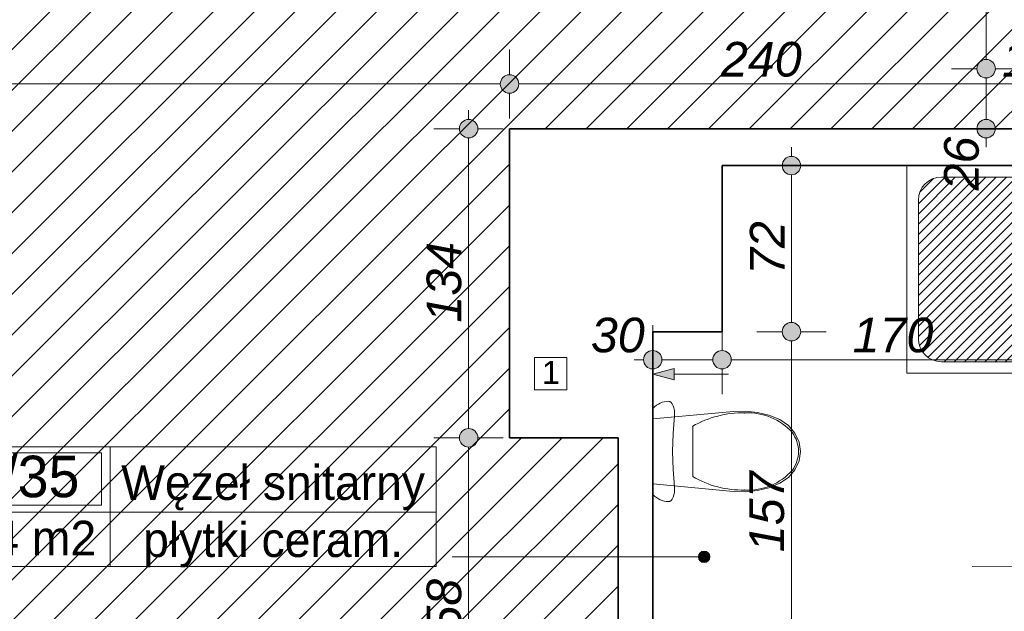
# Model space of a CAD drawing. Header units: millimetres. Extents: x -50073 to 84772, y -78870 to -35317.
# Tile 68 of 125: x 21674 to 25937, y -63963 to -61398. Entities that reach past the tile are written whole.
import ezdxf
from ezdxf.enums import TextEntityAlignment as Align

# ---------------------------------------------------------------- set-up
doc = ezdxf.new("R2010")
doc.units = ezdxf.units.MM
doc.header["$MEASUREMENT"] = 0
for name, color, linetype in [('_podkład', 7, 'Continuous'), ('Elementy modelu - Strefy', 7, 'Continuous'), ('Wymiarowanie - Ogólne', 7, 'Continuous')]:
    doc.layers.add(name, color=color, linetype=linetype)
for name, color, linetype, lineweight in [('_podkład_Nr_pióra__1', 7, 'Continuous', 0), ('Instalacje - Went_Klim_Nr_pióra__42', 150, 'Continuous', 13), ('Konstrukcja - Ściany zew_Nr_pióra__6', 7, 'Continuous', 35), ('Metryczki pomieszczeń ArchiCADa_Nr_pióra__1', 7, 'Continuous', 0), ('Wnetrze - Sanitariaty_Nr_pióra__22', 8, 'Continuous', 13), ('Wymiarowanie - Ogólne_Nr_pióra__82', 114, 'Continuous', 13)]:
    doc.layers.add(name, color=color, linetype=linetype, lineweight=lineweight)
doc.layers.add('Wnętrze - Umeblowanie_Nr_pióra__234', color=7, linetype='Continuous', lineweight=0, true_color=0x9f9f9f)
doc.styles.add('GENERATED_STYLE_1', font='txt')
doc.styles.add('GENERATED_STYLE_2', font='txt')
doc.styles.add('GENERATED_STYLE_3', font='txt')
doc.dimstyles.new('GENERATED_STYLE__1', dxfattribs={"dimtxt": 150, "dimasz": 152, "dimexe": 0.18, "dimexo": 0, "dimgap": 0.09, "dimtad": 1, "dimlfac": 0.1, "dimzin": 0, "dimdsep": 46, "dimtxsty": 'GENERATED_STYLE_3', "dimblk": 'ARROWHEAD_11', "dimblk1": 'ARROWHEAD_11', "dimblk2": 'ARROWHEAD_11', "dimcen": 0.09, "dimclrd": 114, "dimclre": 114, "dimclrt": 114, "dimazin": 0, "dimtfac": 1, "dimtdec": 4, "dimtmove": 0, "dimatfit": 3, "dimfxl": 1, "dimtolj": 1, "dimtzin": 0, "dimarcsym": 0})
doc.dimstyles.new('GENERATED_STYLE__2', dxfattribs={"dimtxt": 150, "dimasz": 152, "dimexe": 0.18, "dimexo": 0, "dimgap": 0.09, "dimtad": 1, "dimtih": 1, "dimtoh": 1, "dimlfac": 0.1, "dimzin": 0, "dimdsep": 46, "dimtxsty": 'GENERATED_STYLE_3', "dimblk": 'ARROWHEAD_11', "dimblk1": 'ARROWHEAD_11', "dimblk2": 'ARROWHEAD_11', "dimcen": 0.09, "dimclrd": 114, "dimclre": 114, "dimclrt": 114, "dimazin": 0, "dimtfac": 1, "dimtdec": 4, "dimtmove": 0, "dimatfit": 3, "dimfxl": 1, "dimtolj": 1, "dimtzin": 0, "dimarcsym": 0})

# ---------------------------------------------------------------- blocks, each defined once
blk = doc.blocks.new('Węzeł snitarny_1_35_36', base_point=(22065.4, -63533.1))
at = {"layer": 'Metryczki pomieszczeń ArchiCADa_Nr_pióra__1', "linetype": 'Continuous'}
for p, q in [((21331.3, -63250.2), (23476.6, -63250.2)), ((21331.3, -63768.8), (21331.3, -63250.2)), ((22065.4, -63250.2), (22065.4, -63768.8)), ((23476.6, -63250.2), (23476.6, -63768.8)), ((21368.1, -63276.1), (22028.7, -63276.1)), ((21368.1, -63502.4), (21368.1, -63276.1)), ((22028.7, -63276.1), (22028.7, -63502.4)), ((22028.7, -63502.4), (21368.1, -63502.4)), ((21331.3, -63533.1), (23476.6, -63533.1)), ((23476.6, -63768.8), (21331.3, -63768.8))]:
    blk.add_line(p, q, dxfattribs=at)
at = {"layer": 'Metryczki pomieszczeń ArchiCADa_Nr_pióra__1'}
for tag, height, style, p in [('ROOM_NUMBER', 180, 'GENERATED_STYLE_2', (21698.4, -63378.1)), ('ROOM_NAME', 150, 'GENERATED_STYLE_1', (22771, -63404.7)), ('floor_f', 150, 'GENERATED_STYLE_1', (22771, -63652.2)), ('ROOM_CALC_AREA', 150, 'GENERATED_STYLE_1', (21698.4, -63645.1))]:
    blk.add_attdef(tag, text='', height=height, dxfattribs=dict(at, style=style)).set_placement(p, align=Align.MIDDLE_CENTER)
blk = doc.blocks.new('*D276')
at = {"layer": 'Wymiarowanie - Ogólne_Nr_pióra__82', "linetype": 'Continuous'}
for points in [[(24454.6, -62872.1), (24451.6, -62856.8), (24442.9, -62843.8), (24429.9, -62835.1), (24414.6, -62832.1), (24399.3, -62835.1), (24386.3, -62843.8), (24377.6, -62856.8), (24374.6, -62872.1), (24377.6, -62887.4), (24386.3, -62900.4), (24399.3, -62909), (24414.6, -62912.1), (24429.9, -62909), (24442.9, -62900.4), (24451.6, -62887.4)], [(24754.6, -62872.1), (24751.6, -62856.8), (24742.9, -62843.8), (24729.9, -62835.1), (24714.6, -62832.1), (24699.3, -62835.1), (24686.3, -62843.8), (24677.6, -62856.8), (24674.6, -62872.1), (24677.6, -62887.4), (24686.3, -62900.4), (24699.3, -62909), (24714.6, -62912.1), (24729.9, -62909), (24742.9, -62900.4), (24751.6, -62887.4)]]:
    blk.add_hatch(color=256, dxfattribs=at).paths.add_polyline_path(points)
for p, q in [((24414.6, -62832.1), (24414.6, -62722.1)), ((24714.6, -62832.1), (24714.6, -62722.1)), ((24334.6, -62872.1), (24374.6, -62872.1)), ((24454.6, -62872.1), (24674.6, -62872.1)), ((24414.6, -63022.1), (24414.6, -62912.1)), ((24714.6, -63022.1), (24714.6, -62912.1))]:
    blk.add_line(p, q, dxfattribs=at)
for centre in [(24414.6, -62872.1), (24714.6, -62872.1)]:
    blk.add_circle(centre, 40, dxfattribs=at)
at = {"layer": 'Wymiarowanie - Ogólne_Nr_pióra__82', "insert": (24146.9, -62842.1), "char_height": 150, "attachment_point": 7, "style": 'GENERATED_STYLE_3'}
blk.add_mtext('\\A1;{\\fArial|b0|i1|c238|p38;30}', dxfattribs=at)
blk = doc.blocks.new('ARROWHEAD_11')
at = {"color": 0, "linetype": 'Continuous', "lineweight": 0}
blk.add_line((0, 0), (-1, 0), dxfattribs=at)
at = {"color": 0, "linetype": 'Continuous', "lineweight": 0, "const_width": 0.25, "flags": 128}
blk.add_lwpolyline([(-0.125, 0, 1), (0.125, 0, 1)], format="xyb", close=True, dxfattribs=at)
blk = doc.blocks.new('*D277')
at = {"layer": 'Wymiarowanie - Ogólne_Nr_pióra__82', "linetype": 'Continuous'}
for points in [[(24754.6, -62872.1), (24751.6, -62856.8), (24742.9, -62843.8), (24729.9, -62835.1), (24714.6, -62832.1), (24699.3, -62835.1), (24686.3, -62843.8), (24677.6, -62856.8), (24674.6, -62872.1), (24677.6, -62887.4), (24686.3, -62900.4), (24699.3, -62909), (24714.6, -62912.1), (24729.9, -62909), (24742.9, -62900.4), (24751.6, -62887.4)], [(26454.6, -62872.1), (26451.6, -62856.8), (26442.9, -62843.8), (26429.9, -62835.1), (26414.6, -62832.1), (26399.3, -62835.1), (26386.3, -62843.8), (26377.6, -62856.8), (26374.6, -62872.1), (26377.6, -62887.4), (26386.3, -62900.4), (26399.3, -62909), (26414.6, -62912.1), (26429.9, -62909), (26442.9, -62900.4), (26451.6, -62887.4)]]:
    blk.add_hatch(color=256, dxfattribs=at).paths.add_polyline_path(points)
for p, q in [((24714.6, -62832.1), (24714.6, -62722.1)), ((26414.6, -62832.1), (26414.6, -62722.1)), ((24754.6, -62872.1), (26374.6, -62872.1)), ((24714.6, -63022.1), (24714.6, -62912.1)), ((26414.6, -63022.1), (26414.6, -62912.1))]:
    blk.add_line(p, q, dxfattribs=at)
for centre in [(24714.6, -62872.1), (26414.6, -62872.1)]:
    blk.add_circle(centre, 40, dxfattribs=at)
at = {"layer": 'Wymiarowanie - Ogólne_Nr_pióra__82', "char_height": 150, "attachment_point": 7, "style": 'GENERATED_STYLE_3'}
for s, insert in [('\\A1;{\\fArial|b0|i1|c238|p38;170}', (25280, -62842.1)), ('\\A1;{\\fArial|b0|i1|c238|p38;15}', (26146.9, -62842.1))]:
    blk.add_mtext(s, dxfattribs=dict(at, insert=insert))
blk = doc.blocks.new('*D453')
at = {"layer": 'Wymiarowanie - Ogólne_Nr_pióra__82', "linetype": 'Continuous'}
for points in [[(25898.2, -61610.7), (25895.2, -61595.4), (25886.5, -61582.4), (25873.6, -61573.8), (25858.2, -61570.7), (25842.9, -61573.8), (25830, -61582.4), (25821.3, -61595.4), (25818.2, -61610.7), (25821.3, -61626), (25830, -61639), (25842.9, -61647.7), (25858.2, -61650.7), (25873.6, -61647.7), (25886.5, -61639), (25895.2, -61626)], [(25898.2, -61870.7), (25895.2, -61855.4), (25886.5, -61842.4), (25873.6, -61833.7), (25858.2, -61830.7), (25842.9, -61833.7), (25830, -61842.4), (25821.3, -61855.4), (25818.2, -61870.7), (25821.3, -61886), (25830, -61899), (25842.9, -61907.6), (25858.2, -61910.7), (25873.6, -61907.6), (25886.5, -61899), (25895.2, -61886)]]:
    blk.add_hatch(color=256, dxfattribs=at).paths.add_polyline_path(points)
for p, q in [((25818.2, -61610.7), (25708.2, -61610.7)), ((26008.2, -61610.7), (25898.2, -61610.7)), ((25858.2, -61830.7), (25858.2, -61650.7)), ((25818.2, -61870.7), (25708.2, -61870.7)), ((26008.2, -61870.7), (25898.2, -61870.7)), ((25858.2, -61950.7), (25858.2, -61910.7))]:
    blk.add_line(p, q, dxfattribs=at)
for centre in [(25858.2, -61610.7), (25858.2, -61870.7)]:
    blk.add_circle(centre, 40, dxfattribs=at)
at = {"layer": 'Wymiarowanie - Ogólne_Nr_pióra__82', "insert": (25828.2, -62138.3), "char_height": 150, "attachment_point": 7, "rotation": 90, "style": 'GENERATED_STYLE_3'}
blk.add_mtext('\\A1;{\\fArial|b0|i1|c238|p38;26}', dxfattribs=at)
blk = doc.blocks.new('*D454')
at = {"layer": 'Wymiarowanie - Ogólne_Nr_pióra__82', "linetype": 'Continuous'}
for points in [[(25898.2, -59320.7), (25895.2, -59305.4), (25886.5, -59292.4), (25873.6, -59283.8), (25858.2, -59280.7), (25842.9, -59283.8), (25830, -59292.4), (25821.3, -59305.4), (25818.2, -59320.7), (25821.3, -59336), (25830, -59349), (25842.9, -59357.7), (25858.2, -59360.7), (25873.6, -59357.7), (25886.5, -59349), (25895.2, -59336)], [(25898.2, -61610.7), (25895.2, -61595.4), (25886.5, -61582.4), (25873.6, -61573.8), (25858.2, -61570.7), (25842.9, -61573.8), (25830, -61582.4), (25821.3, -61595.4), (25818.2, -61610.7), (25821.3, -61626), (25830, -61639), (25842.9, -61647.7), (25858.2, -61650.7), (25873.6, -61647.7), (25886.5, -61639), (25895.2, -61626)]]:
    blk.add_hatch(color=256, dxfattribs=at).paths.add_polyline_path(points)
for p, q in [((25818.2, -59320.7), (25708.2, -59320.7)), ((26008.2, -59320.7), (25898.2, -59320.7)), ((25858.2, -61570.7), (25858.2, -59360.7)), ((25818.2, -61610.7), (25708.2, -61610.7)), ((26008.2, -61610.7), (25898.2, -61610.7))]:
    blk.add_line(p, q, dxfattribs=at)
for centre in [(25858.2, -59320.7), (25858.2, -61610.7)]:
    blk.add_circle(centre, 40, dxfattribs=at)
at = {"layer": 'Wymiarowanie - Ogólne_Nr_pióra__82', "insert": (25828.2, -60636.5), "char_height": 150, "attachment_point": 7, "rotation": 90, "style": 'GENERATED_STYLE_3'}
blk.add_mtext('\\A1;{\\fArial|b0|i1|c238|p38;229}', dxfattribs=at)
blk = doc.blocks.new('*D531')
at = {"layer": 'Wymiarowanie - Ogólne_Nr_pióra__82', "linetype": 'Continuous'}
for points in [[(17554.6, -61676.9), (17551.6, -61661.6), (17542.9, -61648.7), (17529.9, -61640), (17514.6, -61636.9), (17499.3, -61640), (17486.3, -61648.7), (17477.6, -61661.6), (17474.6, -61676.9), (17477.6, -61692.2), (17486.3, -61705.2), (17499.3, -61713.9), (17514.6, -61716.9), (17529.9, -61713.9), (17542.9, -61705.2), (17551.6, -61692.2)], [(23834.6, -61676.9), (23831.6, -61661.6), (23822.9, -61648.7), (23809.9, -61640), (23794.6, -61636.9), (23779.3, -61640), (23766.3, -61648.7), (23757.6, -61661.6), (23754.6, -61676.9), (23757.6, -61692.2), (23766.3, -61705.2), (23779.3, -61713.9), (23794.6, -61716.9), (23809.9, -61713.9), (23822.9, -61705.2), (23831.6, -61692.2)]]:
    blk.add_hatch(color=256, dxfattribs=at).paths.add_polyline_path(points)
for p, q in [((17514.6, -61636.9), (17514.6, -61526.9)), ((23794.6, -61636.9), (23794.6, -61526.9)), ((17554.6, -61676.9), (23754.6, -61676.9)), ((17514.6, -61826.9), (17514.6, -61716.9)), ((23794.6, -61826.9), (23794.6, -61716.9))]:
    blk.add_line(p, q, dxfattribs=at)
for centre in [(17514.6, -61676.9), (23794.6, -61676.9)]:
    blk.add_circle(centre, 40, dxfattribs=at)
at = {"layer": 'Wymiarowanie - Ogólne_Nr_pióra__82', "insert": (20483.9, -61646.9), "char_height": 150, "attachment_point": 7, "style": 'GENERATED_STYLE_3'}
blk.add_mtext('\\A1;{\\fArial|b0|i1|c238|p38;628}', dxfattribs=at)
blk = doc.blocks.new('*D532')
at = {"layer": 'Wymiarowanie - Ogólne_Nr_pióra__82', "linetype": 'Continuous'}
for points in [[(23834.6, -61676.9), (23831.6, -61661.6), (23822.9, -61648.7), (23809.9, -61640), (23794.6, -61636.9), (23779.3, -61640), (23766.3, -61648.7), (23757.6, -61661.6), (23754.6, -61676.9), (23757.6, -61692.2), (23766.3, -61705.2), (23779.3, -61713.9), (23794.6, -61716.9), (23809.9, -61713.9), (23822.9, -61705.2), (23831.6, -61692.2)], [(26234.6, -61676.9), (26231.6, -61661.6), (26222.9, -61648.7), (26209.9, -61640), (26194.6, -61636.9), (26179.3, -61640), (26166.3, -61648.7), (26157.6, -61661.6), (26154.6, -61676.9), (26157.6, -61692.2), (26166.3, -61705.2), (26179.3, -61713.9), (26194.6, -61716.9), (26209.9, -61713.9), (26222.9, -61705.2), (26231.6, -61692.2)]]:
    blk.add_hatch(color=256, dxfattribs=at).paths.add_polyline_path(points)
for p, q in [((23794.6, -61636.9), (23794.6, -61526.9)), ((26194.6, -61636.9), (26194.6, -61526.9)), ((23834.6, -61676.9), (26154.6, -61676.9)), ((23794.6, -61826.9), (23794.6, -61716.9)), ((26194.6, -61826.9), (26194.6, -61716.9))]:
    blk.add_line(p, q, dxfattribs=at)
for centre in [(23794.6, -61676.9), (26194.6, -61676.9)]:
    blk.add_circle(centre, 40, dxfattribs=at)
at = {"layer": 'Wymiarowanie - Ogólne_Nr_pióra__82', "char_height": 150, "attachment_point": 7, "style": 'GENERATED_STYLE_3'}
for s, insert in [('\\A1;{\\fArial|b0|i1|c238|p38;240}', (24710, -61646.9)), ('\\A1;{\\fArial|b0|i1|c238|p38;13}', (25926.9, -61646.9))]:
    blk.add_mtext(s, dxfattribs=dict(at, insert=insert))
blk = doc.blocks.new('*D708')
at = {"layer": 'Wymiarowanie - Ogólne_Nr_pióra__82', "linetype": 'Continuous'}
for points in [[(23657.6, -63210.7), (23654.6, -63195.4), (23645.9, -63182.4), (23632.9, -63173.7), (23617.6, -63170.7), (23602.3, -63173.7), (23589.3, -63182.4), (23580.7, -63195.4), (23577.6, -63210.7), (23580.7, -63226), (23589.3, -63239), (23602.3, -63247.6), (23617.6, -63250.7), (23632.9, -63247.6), (23645.9, -63239), (23654.6, -63226)], [(23657.6, -64790.7), (23654.6, -64775.4), (23645.9, -64762.4), (23632.9, -64753.7), (23617.6, -64750.7), (23602.3, -64753.7), (23589.3, -64762.4), (23580.7, -64775.4), (23577.6, -64790.7), (23580.7, -64806), (23589.3, -64819), (23602.3, -64827.6), (23617.6, -64830.7), (23632.9, -64827.6), (23645.9, -64819), (23654.6, -64806)]]:
    blk.add_hatch(color=256, dxfattribs=at).paths.add_polyline_path(points)
for p, q in [((23577.6, -63210.7), (23467.6, -63210.7)), ((23767.6, -63210.7), (23657.6, -63210.7)), ((23617.6, -64750.7), (23617.6, -63250.7)), ((23577.6, -64790.7), (23467.6, -64790.7)), ((23767.6, -64790.7), (23657.6, -64790.7))]:
    blk.add_line(p, q, dxfattribs=at)
for centre in [(23617.6, -63210.7), (23617.6, -64790.7)]:
    blk.add_circle(centre, 40, dxfattribs=at)
at = {"layer": 'Wymiarowanie - Ogólne_Nr_pióra__82', "insert": (23587.6, -64171.4), "char_height": 150, "attachment_point": 7, "rotation": 90, "style": 'GENERATED_STYLE_3'}
blk.add_mtext('\\A1;{\\fArial|b0|i1|c238|p38;158}', dxfattribs=at)
blk = doc.blocks.new('*D709')
at = {"layer": 'Wymiarowanie - Ogólne_Nr_pióra__82', "linetype": 'Continuous'}
for points in [[(23657.6, -61870.7), (23654.6, -61855.4), (23645.9, -61842.4), (23632.9, -61833.7), (23617.6, -61830.7), (23602.3, -61833.7), (23589.3, -61842.4), (23580.7, -61855.4), (23577.6, -61870.7), (23580.7, -61886), (23589.3, -61899), (23602.3, -61907.6), (23617.6, -61910.7), (23632.9, -61907.6), (23645.9, -61899), (23654.6, -61886)], [(23657.6, -63210.7), (23654.6, -63195.4), (23645.9, -63182.4), (23632.9, -63173.7), (23617.6, -63170.7), (23602.3, -63173.7), (23589.3, -63182.4), (23580.7, -63195.4), (23577.6, -63210.7), (23580.7, -63226), (23589.3, -63239), (23602.3, -63247.6), (23617.6, -63250.7), (23632.9, -63247.6), (23645.9, -63239), (23654.6, -63226)]]:
    blk.add_hatch(color=256, dxfattribs=at).paths.add_polyline_path(points)
for p, q in [((23617.6, -61830.7), (23617.6, -61790.7)), ((23577.6, -61870.7), (23467.6, -61870.7)), ((23767.6, -61870.7), (23657.6, -61870.7)), ((23617.6, -63170.7), (23617.6, -61910.7)), ((23577.6, -63210.7), (23467.6, -63210.7)), ((23767.6, -63210.7), (23657.6, -63210.7))]:
    blk.add_line(p, q, dxfattribs=at)
for centre in [(23617.6, -61870.7), (23617.6, -63210.7)]:
    blk.add_circle(centre, 40, dxfattribs=at)
at = {"layer": 'Wymiarowanie - Ogólne_Nr_pióra__82', "insert": (23587.6, -62711.4), "char_height": 150, "attachment_point": 7, "rotation": 90, "style": 'GENERATED_STYLE_3'}
blk.add_mtext('\\A1;{\\fArial|b0|i1|c238|p38;134}', dxfattribs=at)
blk = doc.blocks.new('*D727')
at = {"layer": 'Wymiarowanie - Ogólne_Nr_pióra__82', "linetype": 'Continuous'}
for points in [[(25055.3, -62750.7), (25052.2, -62735.4), (25043.6, -62722.4), (25030.6, -62713.7), (25015.3, -62710.7), (25000, -62713.7), (24987, -62722.4), (24978.3, -62735.4), (24975.3, -62750.7), (24978.3, -62766), (24987, -62779), (25000, -62787.6), (25015.3, -62790.7), (25030.6, -62787.6), (25043.6, -62779), (25052.2, -62766)], [(25055.3, -64320.7), (25052.2, -64305.4), (25043.6, -64292.4), (25030.6, -64283.7), (25015.3, -64280.7), (25000, -64283.7), (24987, -64292.4), (24978.3, -64305.4), (24975.3, -64320.7), (24978.3, -64336), (24987, -64349), (25000, -64357.6), (25015.3, -64360.7), (25030.6, -64357.6), (25043.6, -64349), (25052.2, -64336)]]:
    blk.add_hatch(color=256, dxfattribs=at).paths.add_polyline_path(points)
for p, q in [((24975.3, -62750.7), (24865.3, -62750.7)), ((25165.3, -62750.7), (25055.3, -62750.7)), ((25015.3, -64280.7), (25015.3, -62790.7)), ((24975.3, -64320.7), (24865.3, -64320.7)), ((25165.3, -64320.7), (25055.3, -64320.7))]:
    blk.add_line(p, q, dxfattribs=at)
for centre in [(25015.3, -62750.7), (25015.3, -64320.7)]:
    blk.add_circle(centre, 40, dxfattribs=at)
at = {"layer": 'Wymiarowanie - Ogólne_Nr_pióra__82', "insert": (24985.3, -63706.4), "char_height": 150, "attachment_point": 7, "rotation": 90, "style": 'GENERATED_STYLE_3'}
blk.add_mtext('\\A1;{\\fArial|b0|i1|c238|p38;157}', dxfattribs=at)
blk = doc.blocks.new('*D728')
at = {"layer": 'Wymiarowanie - Ogólne_Nr_pióra__82', "linetype": 'Continuous'}
for points in [[(25055.3, -62030.7), (25052.2, -62015.4), (25043.6, -62002.4), (25030.6, -61993.7), (25015.3, -61990.7), (25000, -61993.7), (24987, -62002.4), (24978.3, -62015.4), (24975.3, -62030.7), (24978.3, -62046), (24987, -62059), (25000, -62067.6), (25015.3, -62070.7), (25030.6, -62067.6), (25043.6, -62059), (25052.2, -62046)], [(25055.3, -62750.7), (25052.2, -62735.4), (25043.6, -62722.4), (25030.6, -62713.7), (25015.3, -62710.7), (25000, -62713.7), (24987, -62722.4), (24978.3, -62735.4), (24975.3, -62750.7), (24978.3, -62766), (24987, -62779), (25000, -62787.6), (25015.3, -62790.7), (25030.6, -62787.6), (25043.6, -62779), (25052.2, -62766)]]:
    blk.add_hatch(color=256, dxfattribs=at).paths.add_polyline_path(points)
for p, q in [((25015.3, -61990.7), (25015.3, -61950.7)), ((24975.3, -62030.7), (24865.3, -62030.7)), ((25165.3, -62030.7), (25055.3, -62030.7)), ((25015.3, -62710.7), (25015.3, -62070.7)), ((24975.3, -62750.7), (24865.3, -62750.7)), ((25165.3, -62750.7), (25055.3, -62750.7))]:
    blk.add_line(p, q, dxfattribs=at)
for centre in [(25015.3, -62030.7), (25015.3, -62750.7)]:
    blk.add_circle(centre, 40, dxfattribs=at)
at = {"layer": 'Wymiarowanie - Ogólne_Nr_pióra__82', "insert": (24985.3, -62504.5), "char_height": 150, "attachment_point": 7, "rotation": 90, "style": 'GENERATED_STYLE_3'}
blk.add_mtext('\\A1;{\\fArial|b0|i1|c238|p38;72}', dxfattribs=at)

msp = doc.modelspace()

# ---------------------------------------------------------------- hatches: boundary and pattern name
h = msp.add_hatch()
h.set_pattern_fill('ANSI31', color=6, scale=1000)
h.set_pattern_definition([(45, (-50072.86, -74020.64), (-88.38835, 88.38835), [])])
h.paths.add_polyline_path([(2644.596, -62100.641), (7974.596, -62100.641), (7974.596, -64220.641), (9744.596, -64270.641), (21114.596, -64270.641), (21114.596, -74020.641), (27274.596, -74020.641), (27274.596, -71940.641), (25294.596, -71940.641), (24264.596, -71000.641), (24264.596, -63210.678), (23794.596, -63210.678), (23794.596, -61870.678), (26194.596, -61870.678), (26194.596, -56680.641), (24594.623, -56680.641), (24594.623, -58720.641), (22604.596, -58720.641), (22604.596, -56680.641), (19225.623, -56680.641), (19225.623, -58710.678), (17495.623, -58710.678), (11774.623, -58710.678), (11774.623, -56680.641), (8425.623, -56655.641), (8425.623, -58710.678), (4584.623, -58710.678), (4584.623, -56660.641), (2644.596, -56660.641)])
h.paths.add_polyline_path([(15447.036, -61501.268), (13419.007, -61501.268), (13419.007, -61271.05), (15447.036, -61271.05)], flags=24)
h = msp.add_hatch()
h.set_pattern_fill('ANSI31', color=5, scale=250)
h.set_pattern_definition([(45, (5604.596, -69870.678), (-22.097087, 22.097087), [])])
h.paths.add_polyline_path([(25564.596, -62180.678, -0.41421356), (25664.596, -62080.678), (26264.596, -62080.678, -0.41421356), (26364.596, -62180.678), (26364.596, -62780.678, -0.41421356), (26264.596, -62880.678), (25664.596, -62880.678, -0.41421356), (25564.596, -62780.678)])
h.paths.add_polyline_path([(26214.596, -62205.678, 1), (26264.596, -62205.678, 1)], flags=16)
h.paths.add_polyline_path([(27054.596, -56830.641, -0.41421356), (27154.596, -56730.641), (27754.596, -56730.641, -0.41421356), (27854.596, -56830.641), (27854.596, -57430.641, -0.41421356), (27754.596, -57530.641), (27154.596, -57530.641, -0.41421356), (27054.596, -57430.641)])
h.paths.add_polyline_path([(27704.596, -56855.641, 1), (27754.596, -56855.641, 1)], flags=16)
h.paths.add_polyline_path([(23594.623, -57810.641, -0.41421356), (23694.623, -57710.641), (24294.623, -57710.641, -0.41421356), (24394.623, -57810.641), (24394.623, -58410.641, -0.41421356), (24294.623, -58510.641), (23694.623, -58510.641, -0.41421356), (23594.623, -58410.641)])
h.paths.add_polyline_path([(24244.623, -58385.641, 1), (24294.623, -58385.641, 1)], flags=16)
h.paths.add_polyline_path([(17350.623, -58410.678), (17350.623, -57810.678, -0.41421356), (17450.623, -57710.678), (18050.623, -57710.678, -0.41421356), (18150.623, -57810.678), (18150.623, -58410.678, -0.41421356), (18050.623, -58510.678), (17610.673, -58510.678), (17610.673, -58302.351, 2.41421356), (17585.673, -58277.351, 0.41421356), (17610.673, -58302.351), (17610.673, -58510.678), (17450.623, -58510.678, -0.41421356)])
h.paths.add_polyline_path([(17450.623, -58385.678, 1), (17500.623, -58385.678, 1)], flags=16)
h.paths.add_polyline_path([(13845.623, -57820.678), (13845.623, -58420.678, 0.40815319), (13943.549, -58520.656), (13943.549, -58395.678), (13943.549, -58257.419, -2.41421356), (13968.549, -58232.419, -0.41421356), (13943.549, -58257.419), (13943.549, -58395.678), (13943.549, -58520.656, 0.00518396), (13945.623, -58520.678), (14545.623, -58520.678, 0.41421356), (14645.623, -58420.678), (14645.623, -57820.678, 0.41421356), (14545.623, -57720.678), (13945.623, -57720.678, 0.41421356)])
h.paths.add_polyline_path([(13945.623, -58395.678, 1), (13995.623, -58395.678, 1)], flags=16)
h.paths.add_polyline_path([(12785.623, -58400.678), (12785.623, -57800.678, -0.41421356), (12885.623, -57700.678), (13485.623, -57700.678, -0.41421356), (13585.623, -57800.678), (13585.623, -58400.678, -0.41421356), (13485.623, -58500.678), (13251.864, -58500.678), (13251.864, -58279.885, 2.41421356), (13226.864, -58254.885, 0.41421356), (13251.864, -58279.885), (13251.864, -58500.678), (12885.623, -58500.678, -0.41421356)])
h.paths.add_polyline_path([(13435.623, -58375.678, 1), (13485.623, -58375.678, 1)], flags=16)
h.paths.add_polyline_path([(6669.596, -58410.678), (6669.596, -57810.678, -0.41421356), (6769.596, -57710.678), (7369.596, -57710.678, -0.41421356), (7469.596, -57810.678), (7469.596, -58410.678, -0.41421356), (7369.596, -58510.678), (6769.596, -58510.678, -0.08881129), (6734.902, -58504.466), (6734.902, -58234.953, 2.41421356), (6709.902, -58209.953, 0.41421356), (6734.902, -58234.953), (6734.902, -58504.466, -0.31385648)])
h.paths.add_polyline_path([(6769.596, -58385.678, 1), (6819.596, -58385.678, 1)], flags=16)
h.paths.add_polyline_path([(24464.596, -69770.678), (24464.596, -69170.678, -0.41421356), (24564.596, -69070.678), (25164.596, -69070.678, -0.41421356), (25264.596, -69170.678), (25264.596, -69770.678, -0.41421356), (25164.596, -69870.678), (24564.596, -69870.678, -0.24955295), (24481.645, -69826.527), (24641.759, -69826.527, 2.41421356), (24666.759, -69801.527, 0.41421356), (24641.759, -69826.527), (24481.645, -69826.527, -0.14923451)])
h.paths.add_polyline_path([(24564.596, -69195.678, 1), (24614.596, -69195.678, 1)], flags=16)
h.paths.add_polyline_path([(5604.596, -57820.678), (5604.596, -58420.678, 0.41421356), (5704.596, -58520.678), (6031.963, -58520.678), (6031.963, -58302.351, -2.41421356), (6056.963, -58277.351, -0.41421356), (6031.963, -58302.351), (6031.963, -58520.678), (6304.596, -58520.678, 0.41421356), (6404.596, -58420.678), (6404.596, -57820.678, 0.41421356), (6304.596, -57720.678), (5704.596, -57720.678, 0.41421356)])
h.paths.add_polyline_path([(6254.596, -58395.678, 1), (6304.596, -58395.678, 1)], flags=16)
h.paths.add_polyline_path([(23871.254, -57979.071), (23871.254, -58256.97), (23643.082, -58256.97), (23643.082, -57979.071)], flags=24)
h.paths.add_polyline_path([(7095.024, -57966.098), (7095.024, -58262.005), (6866.852, -58262.005), (6866.852, -57966.098)], flags=24)
h.paths.add_polyline_path([(25506.814, -69309.87), (25092.524, -69309.87), (25092.524, -69081.699), (25506.814, -69081.699)], flags=9)
h.paths.add_polyline_path([(25638.09, -62879.269), (25242.524, -62879.269), (25242.524, -62651.097), (25638.09, -62651.097)], flags=9)
h.paths.add_polyline_path([(25022.483, -69783.476), (25022.483, -70179.043), (24794.311, -70179.043), (24794.311, -69783.476)], flags=9)
h.paths.add_polyline_path([(27301.714, -56946.363), (26906.353, -56946.363), (26906.353, -56718.089), (27301.714, -56718.089)], flags=9)
h.paths.add_polyline_path([(13266.179, -57954.077), (13266.179, -58249.984), (13038.007, -58249.984), (13038.007, -57954.077)], flags=9)
h.paths.add_polyline_path([(25865.437, -61877.575), (25865.437, -62175.836), (25637.265, -62175.836), (25637.265, -61877.575)], flags=9)
h.paths.add_polyline_path([(14702.816, -57987.839), (14702.816, -58282.007), (14474.541, -58282.007), (14474.541, -57987.839)], flags=9)
h.paths.add_polyline_path([(26389.895, -62879.269), (26109.438, -62879.269), (26109.438, -62651.097), (26389.895, -62651.097)], flags=9)
h.paths.add_polyline_path([(27448.011, -56706.263), (27448.011, -56985.799), (27219.839, -56985.799), (27219.839, -56706.263)], flags=9)
h.paths.add_polyline_path([(5614.922, -58005.357), (5614.922, -58283.257), (5386.75, -58283.257), (5386.75, -58005.357)], flags=9)
at = {"layer": '_podkład', "linetype": 'Continuous', "lineweight": 0, "true_color": 0x000000}
msp.add_hatch(color=18, dxfattribs=at).paths.add_polyline_path([(24662.087, -63726.626), (24660.184, -63717.058), (24654.764, -63708.948), (24646.654, -63703.529), (24637.087, -63701.626), (24627.519, -63703.529), (24619.409, -63708.948), (24613.99, -63717.058), (24612.087, -63726.626), (24613.99, -63736.193), (24619.409, -63744.303), (24627.519, -63749.723), (24637.087, -63751.626), (24646.654, -63749.723), (24654.764, -63744.303), (24660.184, -63736.193)])
at = {"layer": 'Instalacje - Went_Klim_Nr_pióra__42', "linetype": 'Continuous'}
msp.add_hatch(color=256, dxfattribs=at).paths.add_polyline_path([(24414.596, -62934.94), (24507.898, -62959.94), (24507.898, -62909.94)])

# ---------------------------------------------------------------- linework, layer by layer
at = {"color": 6}
msp.add_lwpolyline([(19225.623, -56680.641), (22604.596, -56680.641), (22604.596, -58720.641), (24594.623, -58720.641), (24594.623, -56680.641), (26194.596, -56680.641), (26194.596, -61870.678), (23794.596, -61870.678), (23794.596, -63210.678), (24264.596, -63210.678), (24264.596, -71000.641), (25294.596, -71940.641), (27274.596, -71940.641), (27274.596, -74020.641), (21114.596, -74020.641)], dxfattribs=at)
msp.add_lwpolyline([(19225.623, -56680.641), (22604.596, -56680.641), (22604.596, -58720.641), (24594.623, -58720.641), (24594.623, -56680.641), (26194.596, -56680.641), (26194.596, -61870.678), (23794.596, -61870.678), (23794.596, -63210.678), (24264.596, -63210.678), (24264.596, -71000.641), (25294.596, -71940.641), (27274.596, -71940.641), (27274.596, -74020.641), (21114.596, -74020.641)], dxfattribs=at)
at = {"layer": '_podkład_Nr_pióra__1', "linetype": 'Continuous'}
msp.add_line((23546.504, -63726.626), (24612.087, -63726.626), dxfattribs=at)
msp.add_circle((24637.087, -63726.626), 25, dxfattribs=at)
at = {"layer": 'Instalacje - Went_Klim_Nr_pióra__42', "linetype": 'Continuous'}
for p, q in [((23903.016, -62862.978), (23903.016, -63002.978)), ((24043.016, -62862.978), (23903.016, -62862.978)), ((24043.016, -63002.978), (24043.016, -62862.978)), ((24414.596, -62934.94), (24507.898, -62909.94)), ((24507.898, -62909.94), (24507.898, -62959.94)), ((24414.596, -62934.94), (24507.898, -62959.94)), ((24742.289, -62934.94), (24507.898, -62934.94)), ((23903.016, -63002.978), (24043.016, -63002.978)), ((25797.985, -63768.733), (26032.365, -63766.413))]:
    msp.add_line(p, q, dxfattribs=at)
at = {"layer": 'Konstrukcja - Ściany zew_Nr_pióra__6', "linetype": 'Continuous', "flags": 128}
for points in [[(26194.596, -61870.678), (23794.596, -61870.678)], [(23794.596, -61870.678), (23794.596, -62030.678)], [(23794.596, -62030.678), (23794.596, -62750.678)], [(24714.596, -62030.678), (26414.596, -62030.678)], [(24714.596, -62750.678), (24714.596, -62030.678)], [(23794.596, -62750.678), (23794.596, -63210.678)], [(24414.596, -63210.678), (24414.596, -62750.678)], [(24414.596, -62750.678), (24714.596, -62750.678)], [(23794.596, -63210.678), (24264.596, -63210.678)], [(24264.596, -63210.678), (24264.596, -64790.678)], [(24414.596, -64320.678), (24414.596, -63210.678)]]:
    msp.add_lwpolyline(points, dxfattribs=at)
at = {"layer": 'Wnetrze - Sanitariaty_Nr_pióra__22', "linetype": 'Continuous'}
for p, q in [((24422.509, -63075.966), (24414.596, -63083.067)), ((24414.596, -63083.067), (24414.596, -63456.604)), ((24430.626, -63069.762), (24422.509, -63075.966)), ((24438.92, -63064.475), (24430.626, -63069.762)), ((24447.362, -63060.125), (24438.92, -63064.475)), ((24455.924, -63056.726), (24447.362, -63060.125)), ((24464.575, -63054.289), (24455.924, -63056.726)), ((24473.287, -63052.824), (24464.575, -63054.289)), ((24482.029, -63052.335), (24473.287, -63052.824)), ((24488.083, -63053.618), (24482.029, -63052.335)), ((24493.841, -63057.403), (24488.083, -63053.618)), ((24499.023, -63063.506), (24493.841, -63057.403)), ((24503.375, -63071.628), (24499.023, -63063.506)), ((24506.685, -63081.373), (24503.375, -63071.628)), ((24508.791, -63092.266), (24506.685, -63081.373)), ((24509.591, -63103.774), (24508.791, -63092.266)), ((24764.979, -63096.487), (24414.596, -63128.861)), ((24414.596, -63128.861), (24414.596, -63410.81)), ((24505.486, -63153.62), (24509.045, -63115.336)), ((24509.045, -63115.336), (24509.591, -63103.774)), ((24816.676, -63094.924), (24764.979, -63096.487)), ((24868.022, -63100.412), (24816.676, -63094.924)), ((24917.768, -63112.817), (24868.022, -63100.412)), ((24964.707, -63131.838), (24917.768, -63112.817)), ((25001.902, -63157.436), (24964.707, -63131.838)), ((24502.937, -63192.196), (24505.486, -63153.62)), ((24587.64, -63160.894), (24587.64, -63269.836)), ((25030.42, -63190.478), (25001.902, -63157.436)), ((24501.405, -63230.967), (24502.937, -63192.196)), ((25019.147, -63188.76), (25019.146, -63188.759)), ((25048.38, -63228.787), (25030.42, -63190.478)), ((24500.894, -63269.836), (24501.405, -63230.967)), ((25054.597, -63269.836), (25048.38, -63228.787)), ((24501.405, -63308.704), (24500.894, -63269.836)), ((24587.64, -63269.836), (24587.64, -63378.777)), ((25045.957, -63269.835), (25045.957, -63269.836)), ((25048.38, -63310.884), (25054.597, -63269.836)), ((24502.937, -63347.475), (24501.405, -63308.704)), ((24505.486, -63386.051), (24502.937, -63347.475)), ((25030.42, -63349.193), (25048.38, -63310.884)), ((24509.045, -63424.335), (24505.486, -63386.051)), ((24964.707, -63407.833), (25001.902, -63382.235)), ((25001.902, -63382.235), (25030.42, -63349.193)), ((24414.596, -63410.81), (24764.979, -63443.184)), ((24509.591, -63435.897), (24509.045, -63424.335)), ((24868.022, -63439.259), (24917.768, -63426.854)), ((24917.768, -63426.854), (24964.707, -63407.833)), ((24414.596, -63456.604), (24422.509, -63463.705)), ((24422.509, -63463.705), (24430.626, -63469.909)), ((24430.626, -63469.909), (24438.92, -63475.196)), ((24438.92, -63475.196), (24447.362, -63479.546)), ((24493.841, -63482.268), (24499.023, -63476.165)), ((24499.023, -63476.165), (24503.375, -63468.043)), ((24503.375, -63468.043), (24506.685, -63458.298)), ((24506.685, -63458.298), (24508.791, -63447.405)), ((24508.791, -63447.405), (24509.591, -63435.897)), ((24764.979, -63443.184), (24816.676, -63444.747)), ((24816.676, -63444.747), (24868.022, -63439.259)), ((24447.362, -63479.546), (24455.924, -63482.945)), ((24455.924, -63482.945), (24464.575, -63485.382)), ((24464.575, -63485.382), (24473.287, -63486.847)), ((24473.287, -63486.847), (24482.029, -63487.336)), ((24482.029, -63487.336), (24488.083, -63486.053)), ((24488.083, -63486.053), (24493.841, -63482.268))]:
    msp.add_line(p, q, dxfattribs=at)
for centre, radius, start, end in [((24802.533, -63527.931), 425.383, 88.646069, 120.348234), ((24826.9, -63359.296), 256.976, 41.575502, 93.195152), ((24907.355, -63270.647), 138.562, 0.335594, 36.222811), ((24907.352, -63269.023), 138.565, 323.777196, 359.664414), ((24802.533, -63011.74), 425.383, 239.651766, 271.353931), ((24826.9, -63180.375), 256.976, 266.804848, 318.424498)]:
    msp.add_arc(centre, radius, start, end, dxfattribs=at)
for p in [(24812.581, -63102.799), (24587.64, -63160.894), (25019.146, -63350.912), (24812.581, -63436.872)]:
    msp.add_point(p, dxfattribs=at)
at = {"layer": 'Wnętrze - Umeblowanie_Nr_pióra__234', "linetype": 'Continuous'}
for p, q in [((25514.596, -62030.678), (25514.596, -62930.678)), ((26414.596, -62030.678), (25514.596, -62030.678)), ((26264.596, -62080.678), (25664.596, -62080.678)), ((25564.596, -62180.678), (25564.596, -62780.678)), ((25664.596, -62880.678), (26264.596, -62880.678)), ((25514.596, -62930.678), (26414.596, -62930.678))]:
    msp.add_line(p, q, dxfattribs=at)
for centre, start, end in [((25664.596, -62180.678), 90, 180), ((25664.596, -62780.678), 180, 270)]:
    msp.add_arc(centre, 100, start, end, dxfattribs=at)

# ---------------------------------------------------------------- block references
at = {"layer": 'Elementy modelu - Strefy', "linetype": 'Continuous'}
ref = msp.add_blockref('Węzeł snitarny_1_35_36', (22065.39, -63533.077), dxfattribs=at)
ref.add_attrib('ROOM_NAME', 'Węzeł snitarny', dxfattribs={"layer": 'Metryczki pomieszczeń ArchiCADa_Nr_pióra__1', "color": 7, "height": 150, "style": 'GENERATED_STYLE_1'}).set_placement((22770.993, -63404.674), align=Align.MIDDLE_CENTER)
ref.add_attrib('ROOM_NUMBER', '1/35', dxfattribs={"layer": 'Metryczki pomieszczeń ArchiCADa_Nr_pióra__1', "color": 7, "height": 180, "style": 'GENERATED_STYLE_2'}).set_placement((21698.37, -63378.128), align=Align.MIDDLE_CENTER)
ref.add_attrib('ROOM_CALC_AREA', '4,4 m2', dxfattribs={"layer": 'Metryczki pomieszczeń ArchiCADa_Nr_pióra__1', "color": 7, "height": 150, "style": 'GENERATED_STYLE_1'}).set_placement((21698.37, -63645.129), align=Align.MIDDLE_CENTER)
ref.add_attrib('floor_f', 'płytki ceram.', dxfattribs={"layer": 'Metryczki pomieszczeń ArchiCADa_Nr_pióra__1', "color": 7, "height": 150, "style": 'GENERATED_STYLE_1'}).set_placement((22770.993, -63652.174), align=Align.MIDDLE_CENTER)

# ---------------------------------------------------------------- texts
at = {"layer": 'Instalacje - Went_Klim_Nr_pióra__42', "linetype": 'Continuous', "insert": (23935.073, -62927.263), "char_height": 100, "attachment_point": 4, "style": 'GENERATED_STYLE_1'}
msp.add_mtext('\\A1;{\\fArial|b0|i0|c238|p38;1}', dxfattribs=at)

# ---------------------------------------------------------------- dimensions: what is measured, and where the dimension line sits
at = {"layer": 'Wymiarowanie - Ogólne', "color": 114, "linetype": 'Continuous', "lineweight": 13}
for base, p1, p2, picture, middle in [((25858.244, -59320.724), (26324.596, -61610.724), (26194.596, -59320.724), '*D454', (25753.244, -60465.724)), ((25858.244, -61610.724), (26194.596, -61870.678), (26324.596, -61610.724), '*D453', (25753.244, -62024.507)), ((23617.629, -61870.678), (23794.596, -63210.678), (23794.596, -61870.678), '*D709', (23512.629, -62540.678)), ((25015.29, -62030.678), (24714.596, -62750.678), (24714.596, -62030.678), '*D728', (24910.29, -62390.678)), ((25015.29, -62750.678), (24414.596, -64320.678), (24714.596, -62750.678), '*D727', (24910.29, -63535.678)), ((23617.629, -63210.678), (24264.596, -64790.678), (23794.596, -63210.678), '*D708', (23512.629, -64000.678))]:
    dim = msp.add_linear_dim(base=base, p1=p1, p2=p2, angle=90, dimstyle='GENERATED_STYLE__1', dxfattribs=at)
    dim.commit()
    dim.dimension.update_dxf_attribs({"geometry": picture, "text_midpoint": middle, "dimtype": 160, "text_rotation": 90})
for base, p1, p2, picture, middle in [((23794.596, -61676.94), (17514.596, -61962.598), (23794.596, -61762.634), '*D531', (20654.596, -61571.94)), ((26194.596, -61676.94), (23794.596, -61762.634), (26194.596, -61762.634), '*D532', (24880.767, -61571.94)), ((24714.596, -62872.076), (24414.596, -62750.678), (24714.596, -62750.678), '*D276', (24260.767, -62767.076)), ((26414.596, -62872.076), (24714.596, -62750.678), (26414.596, -62930.678), '*D277', (25450.767, -62767.076))]:
    dim = msp.add_linear_dim(base=base, p1=p1, p2=p2, dimstyle='GENERATED_STYLE__2', dxfattribs=at)
    dim.commit()
    dim.dimension.update_dxf_attribs({"geometry": picture, "text_midpoint": middle, "dimtype": 160})

doc.saveas('drawing.dxf')
